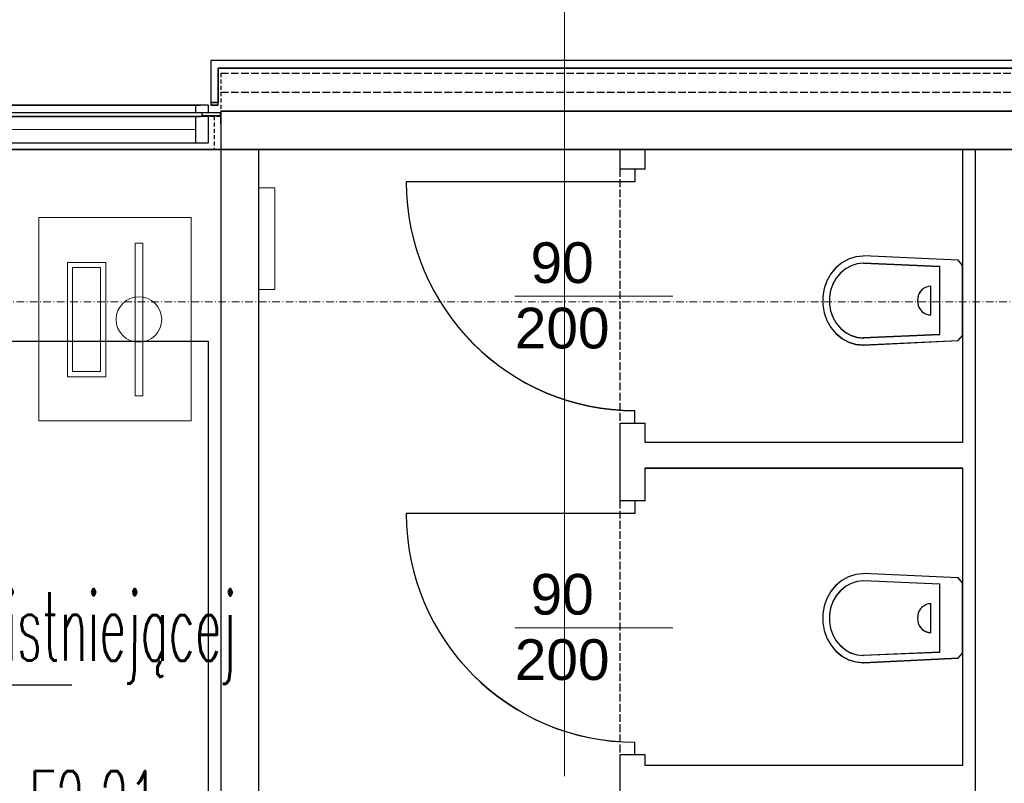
# Model space of a CAD drawing. Header units: millimetres. Extents: x -8642 to 28269, y -6609 to 3701.
# Tile 104 of 256: x 1026 to 1413, y -190 to 111. Entities that reach past the tile are written whole.
import ezdxf
from ezdxf.enums import TextEntityAlignment as Align

# ---------------------------------------------------------------- set-up
doc = ezdxf.new("R2010")
doc.units = ezdxf.units.MM
doc.header["$LTSCALE"] = 1000
doc.header["$MEASUREMENT"] = 0
for name, pattern in [('rzut 1 pietra$0$ArchiTECH.PC 1. Line Type', [0.004, 0.003, -0.001]), ('rzut 1 pietra$0$ArchiTECH.PC 2. Line Type', [0.0025, 0.0015, -0.001]), ('rzut 1 pietra$0$ArchiTECH.PC 5. Line Type', [0.0053, 0.003, -0.001, 0.0003, -0.001]), ('rzut 1 pietra$0$ArchiTECH.PC Solid Line Type', [0]), ('SUFIT_1 PIETRO$0$ArchiTECH.PC 1. Line Type', [0.004, 0.003, -0.001]), ('SUFIT_1 PIETRO$0$ArchiTECH.PC 2. Line Type', [0.0025, 0.0015, -0.001]), ('SUFIT_1 PIETRO$0$ArchiTECH.PC Solid Line Type', [0])]:
    doc.linetypes.add(name, pattern=pattern)
doc.layers.add('_Etap_4_opis', color=7, linetype='Continuous', lineweight=30)
doc.layers.add('IS_ARCH', color=254, linetype='Continuous', lineweight=18)
for name, color, linetype in [('SUFIT_1 PIETRO$0$INWENTARYZACJA', 254, 'Continuous'), ('SUFIT_1 PIETRO$0$Kalka 1', 254, 'Continuous'), ('SUFIT_1 PIETRO$0$TYP SUFITÓW_NOWYCH', 254, 'Continuous')]:
    doc.layers.add(name, color=color, linetype=linetype)
doc.styles.add('romans1', font='simplex.shx', dxfattribs={"width": 0.8})
doc.styles.add('rzut 1 pietra$0$ArchiTECHStyle1', font='arial.ttf', dxfattribs={"height": 0.16})

msp = doc.modelspace()

# ---------------------------------------------------------------- linework, layer by layer
at = {"layer": '_Etap_4_opis'}
msp.add_line((918.47, -150.77), (1046.35, -150.77), dxfattribs=at)
at = {"layer": 'IS_ARCH', "linetype": 'rzut 1 pietra$0$ArchiTECH.PC Solid Line Type'}
for p, q in [((1240.33, 161.07), (1240.33, -186.7)), ((1101, 95), (1101, 77.5)), ((1593.5, 95), (1101, 95)), ((1101, 95), (1101, 78.5)), ((1593.5, 95), (1101, 95)), ((1104, 77.5), (1104, 92)), ((1104, 92), (1590.5, 92)), ((1590.5, 92), (1104, 92)), ((1104, 92), (1104, 78.5)), ((1101, 78.5), (1104, 78.5)), ((738, 77.5), (1097, 77.5)), ((738, 74.51), (1097, 74.51)), ((1100, 77.5), (1095, 77.5)), ((1095, 77.5), (1095, 74.51)), ((1095, 74.51), (1100, 74.51)), ((1097.52, 74.47), (1097.52, 73.18)), ((1104.92, 74.47), (1097.52, 74.47)), ((1100, 77.5), (1100, 74.51)), ((1101, 77.5), (1104, 77.5)), ((1104.92, 74.47), (1104.92, 73.19)), ((1105, 75.08), (1105, 60.08)), ((1589.5, 75.08), (1105, 75.08)), ((1589.5, 75), (1105, 75)), ((1105, 75), (1105, 60)), ((738, 73.03), (1097, 73.03)), ((1100, 73.03), (1095, 73.03)), ((1095, 73.03), (1095, 62.5)), ((1104.92, 73.19), (1097.52, 73.18)), ((1104.81, 73.15), (1097.52, 73.14)), ((1100, 73.03), (1100, 62.5)), ((1104.81, 73.15), (1104.82, 69.91)), ((1095, 67.77), (740, 67.77)), ((1100, 62.5), (735, 62.5)), ((-60, 60), (1780.36, 60)), ((736, 60), (1100, 60)), ((1105, 60.08), (1458.36, 60.08)), ((1120, 60), (1105, 60)), ((1105, 60), (1105, -616)), ((1589.5, 60), (1105, 60)), ((1120, -309.1), (1120, 60)), ((1262, 60), (1262, 52.2)), ((1272, 60), (1262, 60)), ((1272, 52.2), (1272, 60)), ((1402, 60), (1397, 60)), ((1397, 60), (1397, -55.36)), ((1402, -309), (1402, 60)), ((1268, 52.2), (1262, 52.2)), ((1272, 52.2), (1268, 52.2)), ((1268, 52.2), (1268, 47.2)), ((1268, 47.2), (1178, 47.2)), ((1126.2, 44.77), (1119.9, 44.77)), ((1119.9, 44.77), (1119.9, 4.77)), ((1126.2, 44.77), (1119.9, 44.77)), ((1119.9, 44.77), (1119.9, 4.77)), ((1126.2, 4.77), (1126.2, 44.77)), ((1126.2, 4.77), (1126.2, 44.77)), ((1093.34, 33.08), (1033.34, 33.08)), ((1033.34, 33.08), (1033.34, -46.92)), ((1093.34, -46.92), (1093.34, 33.08)), ((1071.26, -37.01), (1071.26, 22.99)), ((1071.26, 22.99), (1074.26, 22.99)), ((1074.26, 22.99), (1074.26, -37.01)), ((1352.12, 16.79), (1349.48, 15.35)), ((1354.96, 17.68), (1352.12, 16.79)), ((1357.9, 17.99), (1354.96, 17.68)), ((1395.26, 16.39), (1357.95, 18.09)), ((1397, 14.39), (1395.26, 16.39)), ((1044.67, -29.51), (1044.67, 15.49)), ((1044.67, 15.49), (1059.67, 15.49)), ((1057.67, 13.49), (1046.67, 13.49)), ((1046.67, 13.49), (1046.67, -27.51)), ((1057.67, -27.51), (1057.67, 13.49)), ((1059.67, 15.49), (1059.67, -29.51)), ((1347.13, 13.4), (1345.14, 11.02)), ((1349.48, 15.35), (1347.13, 13.4)), ((1350.83, 12.97), (1348.85, 11.33)), ((1353.05, 14.18), (1350.83, 12.97)), ((1355.43, 14.93), (1353.05, 14.18)), ((1357.9, 15.19), (1355.43, 14.93)), ((1357.95, 15.29), (1388.02, 13.99)), ((1388.02, -12.81), (1388.02, 13.99)), ((1397, -13.41), (1397, 14.49)), ((1343.58, 8.28), (1342.52, 5.27)), ((1345.14, 11.02), (1343.58, 8.28)), ((1347.18, 9.33), (1345.88, 7.03)), ((1348.85, 11.33), (1347.18, 9.33)), ((1119.9, 4.77), (1126.2, 4.77)), ((1119.9, 4.77), (1126.2, 4.77)), ((1342.52, 5.27), (1341.98, 2.1)), ((1344.99, 4.5), (1344.53, 1.84)), ((1345.88, 7.03), (1344.99, 4.5)), ((1380.44, 4.15), (1379.92, 3.34)), ((1381.08, 4.86), (1380.44, 4.15)), ((1381.83, 5.43), (1381.08, 4.86)), ((1382.65, 5.85), (1381.83, 5.43)), ((1383.53, 6.1), (1382.65, 5.85)), ((1384.44, 6.19), (1383.53, 6.1)), ((1384.44, -5.11), (1384.44, 6.19)), ((1282.87, 2.2), (1220.7, 2.2)), ((1341.98, 2.1), (1341.98, -1.12)), ((1344.53, 1.84), (1344.53, -0.87)), ((1379.3, 1.48), (1379.22, 0.49)), ((1379.22, 0.49), (1379.3, -0.5)), ((1379.53, 2.44), (1379.3, 1.48)), ((1379.92, 3.34), (1379.53, 2.44)), ((1341.98, -1.12), (1342.52, -4.29)), ((1344.53, -0.87), (1344.99, -3.53)), ((1344.99, -3.53), (1345.88, -6.05)), ((1379.3, -0.5), (1379.53, -1.46)), ((1379.53, -1.46), (1379.92, -2.36)), ((1379.92, -2.36), (1380.44, -3.17)), ((1380.44, -3.17), (1381.08, -3.88)), ((1342.52, -4.29), (1343.58, -7.3)), ((1343.58, -7.3), (1345.14, -10.04)), ((1345.88, -6.05), (1347.19, -8.36)), ((1381.08, -3.88), (1381.83, -4.45)), ((1381.83, -4.45), (1382.65, -4.87)), ((1382.65, -4.87), (1383.53, -5.12)), ((1383.53, -5.12), (1384.44, -5.21)), ((1345.14, -10.04), (1347.13, -12.43)), ((1347.19, -8.36), (1348.86, -10.36)), ((1348.86, -10.36), (1350.84, -12)), ((1347.13, -12.43), (1349.48, -14.37)), ((1349.48, -14.37), (1352.12, -15.82)), ((1350.84, -12), (1353.06, -13.21)), ((1353.06, -13.21), (1355.44, -13.95)), ((1355.44, -13.95), (1357.91, -14.21)), ((1357.67, -14.11), (1388.02, -12.81)), ((1357.95, -17.01), (1395.26, -15.21)), ((1395.26, -15.21), (1397, -13.21)), ((1352.12, -15.82), (1354.96, -16.7)), ((1354.96, -16.7), (1357.9, -17.01)), ((1059.67, -29.51), (1044.67, -29.51)), ((1046.67, -27.51), (1057.67, -27.51)), ((1074.26, -37.01), (1071.26, -37.01)), ((1268, -47.8), (1268, -42.8)), ((1033.34, -46.92), (1093.34, -46.92)), ((1262, -47.8), (1262, -78.3)), ((1268, -47.8), (1262, -47.8)), ((1272, -47.8), (1268, -47.8)), ((1272, -55.36), (1272, -47.8)), ((1397, -55.36), (1272, -55.36)), ((1272, -78.3), (1272, -65.36)), ((1272, -65.36), (1397, -65.36)), ((1397, -65.36), (1397, -182.4)), ((1268, -78.3), (1262, -78.3)), ((1272, -78.3), (1268, -78.3)), ((1268, -78.3), (1268, -83.3)), ((1268, -83.3), (1178, -83.3)), ((1352.12, -108.2), (1349.48, -109.64)), ((1354.96, -107.31), (1352.12, -108.2)), ((1357.9, -107), (1354.96, -107.31)), ((1395.26, -108.6), (1357.95, -106.9)), ((1347.13, -111.59), (1345.14, -113.97)), ((1349.48, -109.64), (1347.13, -111.59)), ((1350.83, -112.02), (1348.85, -113.66)), ((1353.05, -110.81), (1350.83, -112.02)), ((1355.43, -110.06), (1353.05, -110.81)), ((1357.9, -109.8), (1355.43, -110.06)), ((1357.95, -109.7), (1388.02, -111)), ((1388.02, -137.8), (1388.02, -111)), ((1397, -110.6), (1395.26, -108.6)), ((1397, -138.4), (1397, -110.5)), ((1345.14, -113.97), (1343.58, -116.71)), ((1347.18, -115.66), (1345.88, -117.96)), ((1348.85, -113.66), (1347.18, -115.66)), ((1342.52, -119.72), (1341.98, -122.89)), ((1343.58, -116.71), (1342.52, -119.72)), ((1345.88, -117.96), (1344.99, -120.49)), ((1381.08, -120.13), (1380.44, -120.84)), ((1381.83, -119.56), (1381.08, -120.13)), ((1382.65, -119.14), (1381.83, -119.56)), ((1383.53, -118.89), (1382.65, -119.14)), ((1384.44, -118.8), (1383.53, -118.89)), ((1384.44, -130.1), (1384.44, -118.8)), ((1341.98, -122.89), (1341.98, -126.11)), ((1344.99, -120.49), (1344.53, -123.15)), ((1344.53, -123.15), (1344.53, -125.86)), ((1379.3, -123.51), (1379.22, -124.5)), ((1379.53, -122.55), (1379.3, -123.51)), ((1379.92, -121.65), (1379.53, -122.55)), ((1380.44, -120.84), (1379.92, -121.65)), ((1341.98, -126.11), (1342.52, -129.28)), ((1344.53, -125.86), (1344.99, -128.52)), ((1379.22, -124.5), (1379.3, -125.49)), ((1379.3, -125.49), (1379.53, -126.45)), ((1379.53, -126.45), (1379.92, -127.35)), ((1379.92, -127.35), (1380.44, -128.16)), ((1282.87, -128.3), (1220.7, -128.3)), ((1342.52, -129.28), (1343.58, -132.29)), ((1344.99, -128.52), (1345.88, -131.04)), ((1345.88, -131.04), (1347.19, -133.35)), ((1380.44, -128.16), (1381.08, -128.87)), ((1381.08, -128.87), (1381.83, -129.44)), ((1381.83, -129.44), (1382.65, -129.86)), ((1382.65, -129.86), (1383.53, -130.11)), ((1383.53, -130.11), (1384.44, -130.2)), ((1343.58, -132.29), (1345.14, -135.03)), ((1345.14, -135.03), (1347.13, -137.42)), ((1347.19, -133.35), (1348.86, -135.35)), ((1348.86, -135.35), (1350.84, -136.98)), ((1347.13, -137.42), (1349.48, -139.36)), ((1349.48, -139.36), (1352.12, -140.8)), ((1350.84, -136.98), (1353.06, -138.2)), ((1353.06, -138.2), (1355.44, -138.94)), ((1355.44, -138.94), (1357.91, -139.2)), ((1357.67, -139.1), (1388.02, -137.8)), ((1395.26, -140.2), (1397, -138.2)), ((1352.12, -140.8), (1354.96, -141.69)), ((1354.96, -141.69), (1357.9, -142)), ((1357.95, -142), (1395.26, -140.2)), ((1268, -178.3), (1268, -173.3)), ((1262, -178.3), (1262, -205.84)), ((1268, -178.3), (1262, -178.3)), ((1272, -178.3), (1268, -178.3)), ((1272, -182.4), (1272, -178.3)), ((1397, -182.4), (1272, -182.4))]:
    msp.add_line(p, q, dxfattribs=at)
at = {"layer": 'IS_ARCH', "linetype": 'rzut 1 pietra$0$ArchiTECH.PC 2. Line Type'}
for p, q in [((1105, 90), (1105, 75)), ((1104.92, 73.03), (1100, 73.03)), ((1102.42, 73.04), (1102.42, 60))]:
    msp.add_line(p, q, dxfattribs=at)
at = {"layer": 'IS_ARCH', "linetype": 'rzut 1 pietra$0$ArchiTECH.PC 1. Line Type'}
for p, q in [((1105, 90), (1589.5, 90)), ((1105, 82.5), (1589.5, 82.5)), ((1262, 52.2), (1262, -47.8)), ((1262, -78.3), (1262, -178.3))]:
    msp.add_line(p, q, dxfattribs=at)
at = {"layer": 'IS_ARCH', "linetype": 'rzut 1 pietra$0$ArchiTECH.PC 5. Line Type'}
msp.add_line((-3581.18, 0), (11755.85, 0), dxfattribs=at)
at = {"layer": 'IS_ARCH', "linetype": 'rzut 1 pietra$0$ArchiTECH.PC Solid Line Type'}
msp.add_circle((1072.76, -7.01), 8.96, dxfattribs=at)
for centre in [(1268, 47.2), (1268, -83.3)]:
    msp.add_arc(centre, 90, 180, 270, dxfattribs=at)
at = {"layer": 'SUFIT_1 PIETRO$0$INWENTARYZACJA', "linetype": 'SUFIT_1 PIETRO$0$ArchiTECH.PC Solid Line Type'}
for p, q in [((1593.5, 94.92), (1101, 94.92)), ((1104, 91.92), (1590.5, 91.92)), ((1120, 59.92), (1105, 59.92)), ((1105, 59.92), (1105, -616.09)), ((1120, -309.19), (1120, 59.92)), ((1262, 59.92), (1262, 52.12)), ((1272, 59.92), (1262, 59.92)), ((1272, 52.12), (1272, 59.92)), ((1402, 59.92), (1397, 59.92)), ((1397, 59.92), (1397, -55.45)), ((1402, -309.08), (1402, 59.92)), ((1268, 52.12), (1262, 52.12)), ((1272, 52.12), (1268, 52.12)), ((1268, 52.12), (1268, 47.12)), ((1268, 47.12), (1178, 47.12)), ((1352.12, 16.71), (1349.48, 15.27)), ((1354.96, 17.6), (1352.12, 16.71)), ((1357.9, 17.91), (1354.96, 17.6)), ((1395.26, 16.31), (1357.95, 18.01)), ((1397, 14.31), (1395.26, 16.31)), ((1347.13, 13.32), (1345.14, 10.94)), ((1349.48, 15.27), (1347.13, 13.32)), ((1350.83, 12.89), (1348.85, 11.25)), ((1353.05, 14.1), (1350.83, 12.89)), ((1355.43, 14.85), (1353.05, 14.1)), ((1357.9, 15.11), (1355.43, 14.85)), ((1357.95, 15.21), (1388.02, 13.91)), ((1388.02, -12.89), (1388.02, 13.91)), ((1397, -13.49), (1397, 14.41)), ((1343.58, 8.19), (1342.52, 5.19)), ((1345.14, 10.94), (1343.58, 8.19)), ((1347.18, 9.25), (1345.88, 6.94)), ((1348.85, 11.25), (1347.18, 9.25)), ((1342.52, 5.19), (1341.98, 2.02)), ((1344.99, 4.42), (1344.53, 1.76)), ((1345.88, 6.94), (1344.99, 4.42)), ((1380.44, 4.07), (1379.92, 3.26)), ((1381.08, 4.77), (1380.44, 4.07)), ((1381.83, 5.34), (1381.08, 4.77)), ((1382.65, 5.76), (1381.83, 5.34)), ((1383.53, 6.02), (1382.65, 5.76)), ((1384.44, 6.11), (1383.53, 6.02)), ((1384.44, -5.19), (1384.44, 6.11)), ((1341.98, 2.02), (1341.98, -1.21)), ((1344.53, 1.76), (1344.53, -0.95)), ((1379.3, 1.4), (1379.22, 0.41)), ((1379.22, 0.41), (1379.3, -0.58)), ((1379.53, 2.35), (1379.3, 1.4)), ((1379.92, 3.26), (1379.53, 2.35)), ((1341.98, -1.21), (1342.52, -4.38)), ((1344.53, -0.95), (1344.99, -3.61)), ((1344.99, -3.61), (1345.88, -6.14)), ((1379.3, -0.58), (1379.53, -1.54)), ((1379.53, -1.54), (1379.92, -2.44)), ((1379.92, -2.44), (1380.44, -3.26)), ((1380.44, -3.26), (1381.08, -3.96)), ((1342.52, -4.38), (1343.58, -7.38)), ((1343.58, -7.38), (1345.14, -10.12)), ((1345.88, -6.14), (1347.19, -8.44)), ((1381.08, -3.96), (1381.83, -4.53)), ((1381.83, -4.53), (1382.65, -4.95)), ((1382.65, -4.95), (1383.53, -5.21)), ((1383.53, -5.21), (1384.44, -5.29)), ((1345.14, -10.12), (1347.13, -12.51)), ((1347.19, -8.44), (1348.86, -10.44)), ((1348.86, -10.44), (1350.84, -12.08)), ((1347.13, -12.51), (1349.48, -14.46)), ((1349.48, -14.46), (1352.12, -15.9)), ((1350.84, -12.08), (1353.06, -13.29)), ((1353.06, -13.29), (1355.44, -14.04)), ((1355.44, -14.04), (1357.91, -14.29)), ((1357.67, -14.19), (1388.02, -12.89)), ((1357.95, -17.09), (1395.26, -15.29)), ((1395.26, -15.29), (1397, -13.29)), ((1352.12, -15.9), (1354.96, -16.79)), ((1354.96, -16.79), (1357.9, -17.09)), ((1268, -47.88), (1268, -42.88)), ((1262, -47.88), (1262, -78.39)), ((1268, -47.88), (1262, -47.88)), ((1272, -47.88), (1268, -47.88)), ((1272, -55.45), (1272, -47.88)), ((1397, -55.45), (1272, -55.45)), ((1272, -78.39), (1272, -65.45)), ((1272, -65.45), (1397, -65.45)), ((1397, -65.45), (1397, -182.48)), ((1268, -78.39), (1262, -78.39)), ((1272, -78.39), (1268, -78.39)), ((1268, -78.39), (1268, -83.39)), ((1268, -83.39), (1178, -83.39)), ((1352.12, -108.28), (1349.48, -109.72)), ((1354.96, -107.39), (1352.12, -108.28)), ((1357.9, -107.08), (1354.96, -107.39)), ((1395.26, -108.68), (1357.95, -106.98)), ((1347.13, -111.67), (1345.14, -114.05)), ((1349.48, -109.72), (1347.13, -111.67)), ((1350.83, -112.1), (1348.85, -113.74)), ((1353.05, -110.89), (1350.83, -112.1)), ((1355.43, -110.14), (1353.05, -110.89)), ((1357.9, -109.88), (1355.43, -110.14)), ((1357.95, -109.78), (1388.02, -111.08)), ((1388.02, -137.88), (1388.02, -111.08)), ((1397, -110.68), (1395.26, -108.68)), ((1397, -138.48), (1397, -110.58)), ((1345.14, -114.05), (1343.58, -116.8)), ((1347.18, -115.74), (1345.88, -118.05)), ((1348.85, -113.74), (1347.18, -115.74)), ((1342.52, -119.8), (1341.98, -122.97)), ((1343.58, -116.8), (1342.52, -119.8)), ((1345.88, -118.05), (1344.99, -120.57)), ((1381.83, -119.65), (1381.08, -120.22)), ((1382.65, -119.23), (1381.83, -119.65)), ((1383.53, -118.97), (1382.65, -119.23)), ((1384.44, -118.88), (1383.53, -118.97)), ((1384.44, -130.18), (1384.44, -118.88)), ((1341.98, -122.97), (1341.98, -126.2)), ((1344.99, -120.57), (1344.53, -123.23)), ((1344.53, -123.23), (1344.53, -125.94)), ((1379.3, -123.59), (1379.22, -124.58)), ((1379.53, -122.63), (1379.3, -123.59)), ((1379.92, -121.73), (1379.53, -122.63)), ((1380.44, -120.92), (1379.92, -121.73)), ((1381.08, -120.22), (1380.44, -120.92)), ((1341.98, -126.2), (1342.52, -129.36)), ((1344.53, -125.94), (1344.99, -128.6)), ((1379.22, -124.58), (1379.3, -125.57)), ((1379.3, -125.57), (1379.53, -126.53)), ((1379.53, -126.53), (1379.92, -127.43)), ((1379.92, -127.43), (1380.44, -128.25)), ((1342.52, -129.36), (1343.58, -132.37)), ((1344.99, -128.6), (1345.88, -131.13)), ((1345.88, -131.13), (1347.19, -133.43)), ((1380.44, -128.25), (1381.08, -128.95)), ((1381.08, -128.95), (1381.83, -129.52)), ((1381.83, -129.52), (1382.65, -129.94)), ((1382.65, -129.94), (1383.53, -130.2)), ((1383.53, -130.2), (1384.44, -130.28)), ((1343.58, -132.37), (1345.14, -135.11)), ((1345.14, -135.11), (1347.13, -137.5)), ((1347.19, -133.43), (1348.86, -135.43)), ((1348.86, -135.43), (1350.84, -137.07)), ((1347.13, -137.5), (1349.48, -139.45)), ((1349.48, -139.45), (1352.12, -140.89)), ((1350.84, -137.07), (1353.06, -138.28)), ((1353.06, -138.28), (1355.44, -139.03)), ((1355.44, -139.03), (1357.91, -139.28)), ((1357.67, -139.18), (1388.02, -137.88)), ((1395.26, -140.28), (1397, -138.28)), ((1352.12, -140.89), (1354.96, -141.78)), ((1354.96, -141.78), (1357.9, -142.08)), ((1357.95, -142.08), (1395.26, -140.28)), ((1268, -178.39), (1268, -173.39)), ((1262, -178.39), (1262, -205.92)), ((1268, -178.39), (1262, -178.39)), ((1272, -178.39), (1268, -178.39)), ((1272, -182.48), (1272, -178.39)), ((1397, -182.48), (1272, -182.48))]:
    msp.add_line(p, q, dxfattribs=at)
at = {"layer": 'SUFIT_1 PIETRO$0$INWENTARYZACJA', "linetype": 'SUFIT_1 PIETRO$0$ArchiTECH.PC 1. Line Type'}
for p, q in [((1262, 52.12), (1262, -47.88)), ((1262, -78.39), (1262, -178.39))]:
    msp.add_line(p, q, dxfattribs=at)
at = {"layer": 'SUFIT_1 PIETRO$0$INWENTARYZACJA', "linetype": 'SUFIT_1 PIETRO$0$ArchiTECH.PC Solid Line Type'}
for centre in [(1268, 47.12), (1268, -83.39)]:
    msp.add_arc(centre, 90, 180, 270, dxfattribs=at)
at = {"layer": 'SUFIT_1 PIETRO$0$Kalka 1', "linetype": 'SUFIT_1 PIETRO$0$ArchiTECH.PC Solid Line Type'}
for p, q in [((1101, 94.92), (1101, 77.42)), ((1593.5, 94.92), (1101, 94.92)), ((1101, 94.92), (1101, 78.42)), ((1104, 77.42), (1104, 91.92)), ((1104, 91.92), (1104, 78.42)), ((1590.5, 91.92), (1104, 91.92)), ((1101, 78.42), (1104, 78.42)), ((738, 77.42), (1097, 77.42)), ((738, 74.42), (1097, 74.42)), ((1095, 77.42), (1095, 74.42)), ((1100, 77.42), (1095, 77.42)), ((1095, 74.42), (1100, 74.42)), ((1097.52, 74.38), (1097.52, 73.1)), ((1104.92, 74.38), (1097.52, 74.38)), ((1097.52, 74.38), (1097.52, 74.38)), ((1104.92, 74.38), (1097.52, 74.38)), ((1097.52, 74.38), (1097.52, 73.1)), ((1100, 77.42), (1100, 74.42)), ((1101, 77.42), (1104, 77.42)), ((1104.92, 73.11), (1104.92, 74.38)), ((1104.92, 74.38), (1104.92, 73.11)), ((1105, 75), (1105, 60)), ((1589.5, 75), (1105, 75)), ((1105, 74.92), (1105, 59.92)), ((1589.5, 74.92), (1105, 74.92)), ((738, 72.95), (1097, 72.95)), ((1095, 72.95), (1095, 62.42)), ((1100, 72.95), (1095, 72.95)), ((1097.52, 73.1), (1104.92, 73.11)), ((1104.92, 73.11), (1097.52, 73.1)), ((1104.81, 73.06), (1097.52, 73.05)), ((1100, 72.95), (1100, 62.42)), ((1104.81, 73.06), (1104.82, 69.82)), ((1100, 62.42), (735, 62.42)), ((-60, 59.92), (1780.36, 59.92)), ((736, 59.92), (1100, 59.92)), ((1105, 60), (1458.36, 60)), ((1589.5, 59.92), (1105, 59.92))]:
    msp.add_line(p, q, dxfattribs=at)
at = {"layer": 'SUFIT_1 PIETRO$0$Kalka 1', "linetype": 'SUFIT_1 PIETRO$0$ArchiTECH.PC 1. Line Type'}
for p, q in [((1105, 89.92), (1589.5, 89.92)), ((1105, 82.42), (1589.5, 82.42))]:
    msp.add_line(p, q, dxfattribs=at)
at = {"layer": 'SUFIT_1 PIETRO$0$Kalka 1', "linetype": 'SUFIT_1 PIETRO$0$ArchiTECH.PC 2. Line Type'}
for p, q in [((1105, 89.92), (1105, 74.92)), ((1104.92, 72.95), (1100, 72.95)), ((1102.42, 72.96), (1102.42, 59.92))]:
    msp.add_line(p, q, dxfattribs=at)
at = {"layer": 'SUFIT_1 PIETRO$0$TYP SUFITÓW_NOWYCH', "linetype": 'SUFIT_1 PIETRO$0$ArchiTECH.PC Solid Line Type'}
for p, q in [((736.03, -15.58), (1100.03, -15.58)), ((1100.03, -15.58), (1100.03, -284.65))]:
    msp.add_line(p, q, dxfattribs=at)

# ---------------------------------------------------------------- texts
at = {"layer": '_Etap_4_opis', "style": 'romans1', "width": 0.5}
for s, p in [('proj.JW w istniejącej', (924.69, -141.11)), ('obw.R2/2A.F2.21', (924.69, -211.55))]:
    msp.add_text(s, height=27, rotation=359.9189, dxfattribs=at).set_placement(p)
at = {"layer": 'IS_ARCH', "style": 'rzut 1 pietra$0$ArchiTECHStyle1'}
for s, p in [('90', (1226.92, 2.57)), ('200', (1220.7, -23.17)), ('90', (1226.92, -127.94)), ('200', (1220.7, -153.67))]:
    msp.add_text(s, height=16, dxfattribs=at).set_placement(p, align=Align.BOTTOM_LEFT)

doc.saveas('drawing.dxf')
